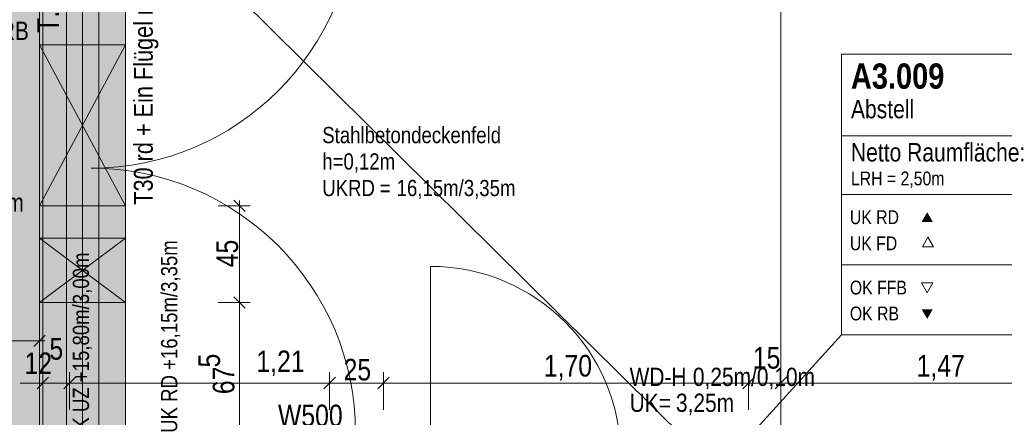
# Model space of a CAD drawing. Extents: x -620 to 3480, y 62 to 1112.
# Tile 63 of 76: x -500 to -408, y 778 to 815. Entities that reach past the tile are written whole.
import ezdxf
from ezdxf.lldxf.tags import DXFTag

# ---------------------------------------------------------------- set-up
doc = ezdxf.new("R2010")
doc.units = 0
doc.layers.get('0').update_dxf_attribs({"lineweight": 13})
for name, color, linetype, lineweight, true_color in [('00_Beschriftung UZ', 3, 'Continuous', 13, 0x00ff00), ('30 -34 Innenwände- 11 Durchbruch', 4, 'Continuous', 9, 0x00ffff), ('30 -34 Innenwände- 4 Türen_Fenster', 7, 'Continuous', 15, 0x9955ff), ('30 -35 Decken- 1 Konstruktion-Träger- Stahlbeton', 7, 'grob-A06GA2HT8I', 13, 0x33aa00), ('70 -72 Beschriftung- 1 Beschriftung allgemein', 7, 'Continuous', 9, 0xff6633), ('70 -75 Raumstempel- 1 Raumstempel', 1, 'Continuous', 50, 0xff0000), ('70 -75 Raumstempel-2 Verweislinie', 3, 'Continuous', 9, 0x00ff00), ('70 -76 Bemaßung- 2 Allgemein', 7, 'Continuous', 5, 0x6666cc), ('iwb_Layout BA_Markierung', 7, 'Continuous', 9, 0xbadcdc), ('iwb_Schraffur_Unterzug', 7, 'Continuous', 5, 0xffffcc)]:
    doc.layers.add(name, color=color, linetype=linetype, lineweight=lineweight, true_color=true_color)
for name, color, linetype, lineweight in [('70 -71 Achsen- 1 Gebäudeachsen', 7, 'STRICHPUNKT2-A06GA2HU8I', 18), ('70 -75 Raumstempel- 3 Wandstempel', 7, 'Continuous', 50), ('Keine', 7, 'Continuous', 9)]:
    doc.layers.add(name, color=color, linetype=linetype, lineweight=lineweight)
doc.styles.get("Standard").update_dxf_attribs({"font": 'ARIALN.TTF'})
tags = doc.linetypes.add('fein_strichliert-A06GA2HV8I', pattern=[4, 1, -2, 1]).pattern_tags.tags
tags[8:9] = [DXFTag(74, 4), DXFTag(75, 0), DXFTag(340, '0'), DXFTag(46, 0.0), DXFTag(50, 0.0), DXFTag(44, 0.0), DXFTag(45, 0.0)]
tags[6:7] = [DXFTag(74, 4), DXFTag(75, 0), DXFTag(340, '0'), DXFTag(46, 0.0), DXFTag(50, 0.0), DXFTag(44, 0.0), DXFTag(45, 0.0)]
tags[4:5] = [DXFTag(74, 4), DXFTag(75, 0), DXFTag(340, '0'), DXFTag(46, 0.0), DXFTag(50, 0.0), DXFTag(44, 0.0), DXFTag(45, 0.0)]
tags = doc.linetypes.add('grob-A06GA2HT8I', pattern=[14, 3, -8, 3]).pattern_tags.tags
tags[8:9] = [DXFTag(74, 4), DXFTag(75, 0), DXFTag(340, '0'), DXFTag(46, 0.0), DXFTag(50, 0.0), DXFTag(44, 0.0), DXFTag(45, 0.0)]
tags[6:7] = [DXFTag(74, 4), DXFTag(75, 0), DXFTag(340, '0'), DXFTag(46, 0.0), DXFTag(50, 0.0), DXFTag(44, 0.0), DXFTag(45, 0.0)]
tags[4:5] = [DXFTag(74, 4), DXFTag(75, 0), DXFTag(340, '0'), DXFTag(46, 0.0), DXFTag(50, 0.0), DXFTag(44, 0.0), DXFTag(45, 0.0)]
tags = doc.linetypes.add('STRICHPUNKT2-A06GA2HU8I', pattern=[12.7, 6.35, -3.175, 0, -3.175]).pattern_tags.tags
tags[10:11] = [DXFTag(74, 4), DXFTag(75, 0), DXFTag(340, '0'), DXFTag(46, 0.0), DXFTag(50, 0.0), DXFTag(44, 0.0), DXFTag(45, 0.0)]
tags[8:9] = [DXFTag(74, 4), DXFTag(75, 0), DXFTag(340, '0'), DXFTag(46, 0.0), DXFTag(50, 0.0), DXFTag(44, 0.0), DXFTag(45, 0.0)]
tags[6:7] = [DXFTag(74, 4), DXFTag(75, 0), DXFTag(340, '0'), DXFTag(46, 0.0), DXFTag(50, 0.0), DXFTag(44, 0.0), DXFTag(45, 0.0)]
tags[4:5] = [DXFTag(74, 4), DXFTag(75, 0), DXFTag(340, '0'), DXFTag(46, 0.0), DXFTag(50, 0.0), DXFTag(44, 0.0), DXFTag(45, 0.0)]

# ---------------------------------------------------------------- blocks, each defined once
blk = doc.blocks.new('Polygon-A06GA2HJ8I')
at = {"color": 0, "linetype": 'ByBlock', "lineweight": -2, "ltscale": 0.13}
blk.add_solid([(-496.963, 91.629), (-561.186, 91.458), (-496.798, 1077.035), (-561.186, 1077.035)], dxfattribs=at)
blk = doc.blocks.new('Referenz-A06GA2HW8I')
at = {"layer": '30 -34 Innenwände- 11 Durchbruch', "color": 0, "linetype": 'Continuous', "lineweight": -2, "ltscale": 0.13}
for p, q in [((-497.685, 797.98), (-497.685, 812.98)), ((-497.685, 812.98), (-489.685, 797.98)), ((-489.685, 812.98), (-497.685, 797.98)), ((-497.685, 812.98), (-489.685, 812.98)), ((-489.685, 812.98), (-497.685, 797.98)), ((-489.685, 797.98), (-497.685, 812.98)), ((-489.685, 797.98), (-489.685, 812.98)), ((-497.685, 797.98), (-489.685, 797.98)), ((-497.685, 788.98), (-497.685, 794.98)), ((-497.685, 794.98), (-489.685, 788.98)), ((-489.685, 794.98), (-497.685, 788.98)), ((-497.685, 794.98), (-489.685, 794.98)), ((-489.685, 794.98), (-497.685, 788.98)), ((-489.685, 788.98), (-497.685, 794.98)), ((-489.685, 788.98), (-489.685, 794.98)), ((-497.685, 788.98), (-489.685, 788.98))]:
    blk.add_line(p, q, dxfattribs=at)
at = {"layer": '30 -34 Innenwände- 11 Durchbruch', "color": 0, "lineweight": -2}
for points in [[(-493.685, 805.48), (-497.685, 812.98), (-493.685, 812.98)], [(-493.685, 805.48), (-493.685, 812.98), (-489.685, 812.98)], [(-493.685, 797.98), (-497.685, 797.98), (-493.685, 805.48)], [(-493.685, 797.98), (-493.685, 805.48), (-489.685, 797.98)], [(-493.685, 791.98), (-497.685, 794.98), (-493.685, 794.98)], [(-493.685, 791.98), (-493.685, 794.98), (-489.685, 794.98)], [(-493.685, 788.98), (-497.685, 788.98), (-493.685, 791.98)], [(-493.685, 788.98), (-493.685, 791.98), (-489.685, 788.98)]]:
    blk.add_solid(points, dxfattribs=at)
at = {"layer": '30 -34 Innenwände- 4 Türen_Fenster', "color": 0, "linetype": 'grob-A06GA2HT8I', "lineweight": -2, "ltscale": 0.13}
for p, q in [((-495.185, 827.48), (-495.185, 775.48)), ((-492.185, 827.48), (-492.185, 775.48)), ((-461.285, 774.64), (-461.285, 792.34))]:
    blk.add_line(p, q, dxfattribs=at)
for centre, major_axis in [((-492.885, 826.08), (0, -24.6)), ((-492.885, 776.88), (24.6, 0)), ((-461.285, 774.64), (17.7, 0))]:
    blk.add_ellipse(centre, major_axis=major_axis, ratio=1, start_param=0, end_param=1.570796, dxfattribs=at)
at = {"layer": '30 -35 Decken- 1 Konstruktion-Träger- Stahlbeton', "color": 0, "linetype": 'fein_strichliert-A06GA2HV8I', "lineweight": -2, "ltscale": 0.13}
for p, q in [((-497.685, 827.48), (-497.685, 775.48)), ((-489.685, 827.48), (-489.685, 775.48))]:
    blk.add_line(p, q, dxfattribs=at)
at = {"layer": '70 -71 Achsen- 1 Gebäudeachsen', "color": 0, "linetype": 'STRICHPUNKT2-A06GA2HU8I', "lineweight": -2, "ltscale": 0.13}
blk.add_line((-493.685, 1081.42), (-493.685, 81.98), dxfattribs=at)
at = {"layer": '70 -72 Beschriftung- 1 Beschriftung allgemein', "color": 0, "linetype": 'grob-A06GA2HT8I', "lineweight": -2, "ltscale": 0.13}
for p, q in [((-497.385, 835.48), (-428.685, 767.48)), ((-428.685, 775.48), (-428.685, 835.48)), ((-497.385, 767.48), (-497.385, 827.48))]:
    blk.add_line(p, q, dxfattribs=at)
at = {"layer": '70 -75 Raumstempel- 1 Raumstempel', "color": 0, "lineweight": -2}
for p, q in [((-423.032, 812.099), (-423.032, 785.96)), ((-386.708, 812.099), (-423.032, 812.099)), ((-386.708, 804.504), (-423.032, 804.504)), ((-423.032, 799.03), (-401.303, 799.03)), ((-414.995, 795.069), (-415.518, 794.163)), ((-414.472, 794.163), (-414.995, 795.069)), ((-415.518, 794.163), (-414.472, 794.163)), ((-423.032, 792.495), (-401.303, 792.495)), ((-415.066, 789.89), (-415.589, 790.796)), ((-415.589, 790.796), (-414.543, 790.796)), ((-414.543, 790.796), (-415.066, 789.89)), ((-386.708, 785.96), (-423.032, 785.96))]:
    blk.add_line(p, q, dxfattribs=at)
for points in [[(-414.543, 796.484), (-415.066, 797.391), (-415.589, 796.484)], [(-414.543, 788.354), (-415.066, 787.448), (-415.589, 788.354)]]:
    blk.add_solid(points, dxfattribs=at)
at = {"layer": '70 -75 Raumstempel-2 Verweislinie', "color": 0, "linetype": 'Continuous', "lineweight": -2, "ltscale": 0.13}
blk.add_line((-423.032, 785.96), (-446.79, 759.816), dxfattribs=at)
at = {"layer": '70 -76 Bemaßung- 2 Allgemein', "color": 0, "linetype": 'Continuous', "lineweight": -2, "ltscale": 0.13}
for p, q in [((-479.608, 798.511), (-478.547, 797.45)), ((-479.077, 798.48), (-479.077, 796.92)), ((-481.077, 797.98), (-478.077, 797.98)), ((-479.077, 790.041), (-479.077, 796.92)), ((-479.077, 788.48), (-479.077, 790.041)), ((-478.547, 788.45), (-479.608, 789.511)), ((-479.608, 789.511), (-478.547, 788.45)), ((-479.077, 789.48), (-479.077, 787.92)), ((-481.077, 788.98), (-478.077, 788.98)), ((-481.077, 788.98), (-478.077, 788.98)), ((-479.077, 776.541), (-479.077, 787.92)), ((-497.685, 783.421), (-497.685, 786.421)), ((-498.745, 785.421), (-536.324, 785.421)), ((-497.185, 785.421), (-498.745, 785.421)), ((-497.154, 785.952), (-498.215, 784.89)), ((-496.854, 782.011), (-497.915, 780.95)), ((-497.385, 778.98), (-497.385, 782.48)), ((-495.415, 780.95), (-494.354, 782.011)), ((-495.415, 780.95), (-494.354, 782.011)), ((-494.885, 778.98), (-494.885, 782.48)), ((-494.885, 778.98), (-494.885, 782.48)), ((-470.154, 782.011), (-471.215, 780.95)), ((-471.215, 780.95), (-470.154, 782.011)), ((-470.685, 778.98), (-470.685, 782.48)), ((-470.685, 778.98), (-470.685, 782.48)), ((-465.154, 782.011), (-466.215, 780.95)), ((-466.215, 780.95), (-465.154, 782.011)), ((-465.685, 778.98), (-465.685, 782.48)), ((-465.685, 778.98), (-465.685, 782.48)), ((-431.154, 782.011), (-432.215, 780.95)), ((-431.154, 782.011), (-432.215, 780.95)), ((-431.685, 778.98), (-431.685, 782.48)), ((-431.685, 778.98), (-431.685, 782.48)), ((-429.215, 780.95), (-428.154, 782.011)), ((-429.215, 780.95), (-428.154, 782.011)), ((-428.685, 778.98), (-428.685, 782.48)), ((-428.685, 778.98), (-428.685, 782.48)), ((-498.445, 781.48), (-499.506, 781.48)), ((-496.385, 781.48), (-498.445, 781.48)), ((-494.885, 781.48), (-497.385, 781.48)), ((-495.885, 781.48), (-493.824, 781.48)), ((-495.885, 781.48), (-493.824, 781.48)), ((-493.824, 781.48), (-492.764, 781.48)), ((-471.745, 781.48), (-493.824, 781.48)), ((-469.685, 781.48), (-471.745, 781.48)), ((-471.685, 781.48), (-469.624, 781.48)), ((-466.745, 781.48), (-469.624, 781.48)), ((-464.685, 781.48), (-466.745, 781.48)), ((-466.685, 781.48), (-464.624, 781.48)), ((-432.745, 781.48), (-464.624, 781.48)), ((-432.745, 781.48), (-433.806, 781.48)), ((-430.685, 781.48), (-432.745, 781.48)), ((-430.685, 781.48), (-432.745, 781.48)), ((-428.685, 781.48), (-431.685, 781.48)), ((-429.685, 781.48), (-427.624, 781.48)), ((-429.685, 781.48), (-427.624, 781.48)), ((-427.624, 781.48), (-426.564, 781.48)), ((-400.345, 781.48), (-427.624, 781.48))]:
    blk.add_line(p, q, dxfattribs=at)
at = {"layer": '00_Beschriftung UZ', "color": 0, "linetype": 'ByBlock', "lineweight": -2, "ltscale": 0.13, "char_height": 1.51033, "attachment_point": 1, "rotation": 90}
for s, insert in [('{\\fArial Narrow;UK RD +16,15m/3,35m}', (-486.377, 776.841)), ('{\\fArial Narrow;UK UZ +15,80m/3,00m}', (-494.595, 775.889))]:
    blk.add_mtext(s, dxfattribs=dict(at, insert=insert))
at = {"layer": '30 -34 Innenwände- 11 Durchbruch', "color": 0, "linetype": 'Continuous', "lineweight": -2, "ltscale": 0.13, "char_height": 1.7, "attachment_point": 1}
for s, insert in [('{\\fArial Narrow;ü.OKRB}', (-505.82, 815.134)), ('{\\fArial Narrow;0,3m/0,15m}', (-509.434, 799.135)), ('{\\fArial Narrow;WD-H}', (-442.764, 782.903)), ('{\\fArial Narrow;0,25m/0,10m}', (-436.876, 782.903)), ('{\\fArial Narrow;UK=}', (-442.764, 780.491)), ('{\\fArial Narrow;3,25m}', (-438.453, 780.491))]:
    blk.add_mtext(s, dxfattribs=dict(at, insert=insert))
at = {"layer": '70 -72 Beschriftung- 1 Beschriftung allgemein', "color": 0, "linetype": 'Continuous', "lineweight": -2, "ltscale": 0.13, "char_height": 1.51033, "attachment_point": 1}
for s, insert in [('{\\fArial Narrow;Stahlbetondeckenfeld}', (-471.373, 805.329)), ('{\\fArial Narrow;h=0,12m}', (-471.373, 802.872)), ('{\\fArial Narrow;UKRD}', (-471.373, 800.397)), ('{\\fArial Narrow;16,15m/3,35m}', (-464.451, 800.397)), ('{\\fArial Narrow;=}', (-466.033, 800.397))]:
    blk.add_mtext(s, dxfattribs=dict(at, insert=insert))
at = {"layer": '70 -75 Raumstempel- 1 Raumstempel', "color": 0, "linetype": 'Continuous', "lineweight": -2, "ltscale": 0.13, "attachment_point": 1, "rotation": 0}
for s, insert, char_height in [('{\\fArial Narrow|b1|i0;A3.009}', (-422.165, 811.244), 2.3536), ('{\\fArial Narrow;Abstell}', (-422.165, 807.849), 1.71171), ('{\\fArial Narrow;Netto Raumfläche:}', (-422.165, 803.825), 1.71171), ('{\\fArial Narrow;LRH = 2,50m}', (-422.165, 801.176), 1.28378), ('{\\fArial Narrow;UK RD}', (-422.267, 797.564), 1.28378), ('{\\fArial Narrow;UK FD}', (-422.267, 795.131), 1.28378), ('{\\fArial Narrow;OK FFB}', (-422.267, 791.011), 1.28378), ('{\\fArial Narrow;OK RB}', (-422.267, 788.597), 1.28378)]:
    blk.add_mtext(s, dxfattribs=dict(at, insert=insert, char_height=char_height))
at = {"layer": '70 -75 Raumstempel- 3 Wandstempel', "color": 0, "linetype": 'Continuous', "lineweight": -2, "ltscale": 0.13, "insert": (-475.497, 779.463), "char_height": 2.01377, "attachment_point": 1}
blk.add_mtext('{\\fArial Narrow;W500}', dxfattribs=at)
at = {"layer": '70 -76 Bemaßung- 2 Allgemein', "color": 0, "linetype": 'Continuous', "lineweight": -2, "ltscale": 0.13, "char_height": 2.01377, "attachment_point": 1, "rotation": 90}
for s, insert in [('{\\fArial Narrow;45}', (-481.224, 792.258)), ('{\\fArial Narrow;5}', (-482.905, 782.926)), ('{\\fArial Narrow;67}', (-481.563, 780.441))]:
    blk.add_mtext(s, dxfattribs=dict(at, insert=insert))
at = {"layer": '70 -76 Bemaßung- 2 Allgemein', "color": 0, "linetype": 'Continuous', "lineweight": -2, "ltscale": 0.13, "char_height": 2.01377, "attachment_point": 1}
for s, insert in [('{\\fArial Narrow;5}', (-496.771, 785.665)), ('{\\fArial Narrow;1,21}', (-477.505, 784.506)), ('{\\fArial Narrow;15}', (-431.297, 784.831)), ('{\\fArial Narrow;12}', (-499.092, 784.322)), ('{\\fArial Narrow;25}', (-469.387, 783.731)), ('{\\fArial Narrow;1,70}', (-450.753, 784.096)), ('{\\fArial Narrow;1,47}', (-416.053, 784.096))]:
    blk.add_mtext(s, dxfattribs=dict(at, insert=insert))
at = {"layer": 'Keine', "color": 0, "linetype": 'Continuous', "lineweight": -2, "ltscale": 0.13, "attachment_point": 1, "rotation": 90}
for s, insert, char_height in [('{\\fArial Narrow;T30 rd + Ein Flügel mit FSA}', (-488.911, 798.086), 1.76205), ('{\\fArial Narrow;T.3.A.10}', (-497.904, 814.098), 2.01377)]:
    blk.add_mtext(s, dxfattribs=dict(at, insert=insert, char_height=char_height))
blk = doc.blocks.new('Referenz-A06GA2HY8I')
at = {"layer": 'iwb_Schraffur_Unterzug', "linetype": 'Continuous', "ltscale": 0.13}
blk.add_solid([(-497.685, 775.41), (-497.685, 827.48), (-489.685, 775.41), (-489.685, 827.48)], dxfattribs=at)

msp = doc.modelspace()

# ---------------------------------------------------------------- block references
at = {"color": 8, "lineweight": 13, "ltscale": 0.13, "true_color": 0x808080}
msp.add_blockref('Referenz-A06GA2HW8I', (0, 0), dxfattribs=at)
at = {"color": 8, "lineweight": 25, "ltscale": 0.25, "true_color": 0x808080}
msp.add_blockref('Referenz-A06GA2HY8I', (0, 0), dxfattribs=at)
at = {"layer": 'iwb_Layout BA_Markierung', "ltscale": 0.13}
msp.add_blockref('Polygon-A06GA2HJ8I', (0, 0), dxfattribs=at)

doc.saveas('drawing.dxf')
